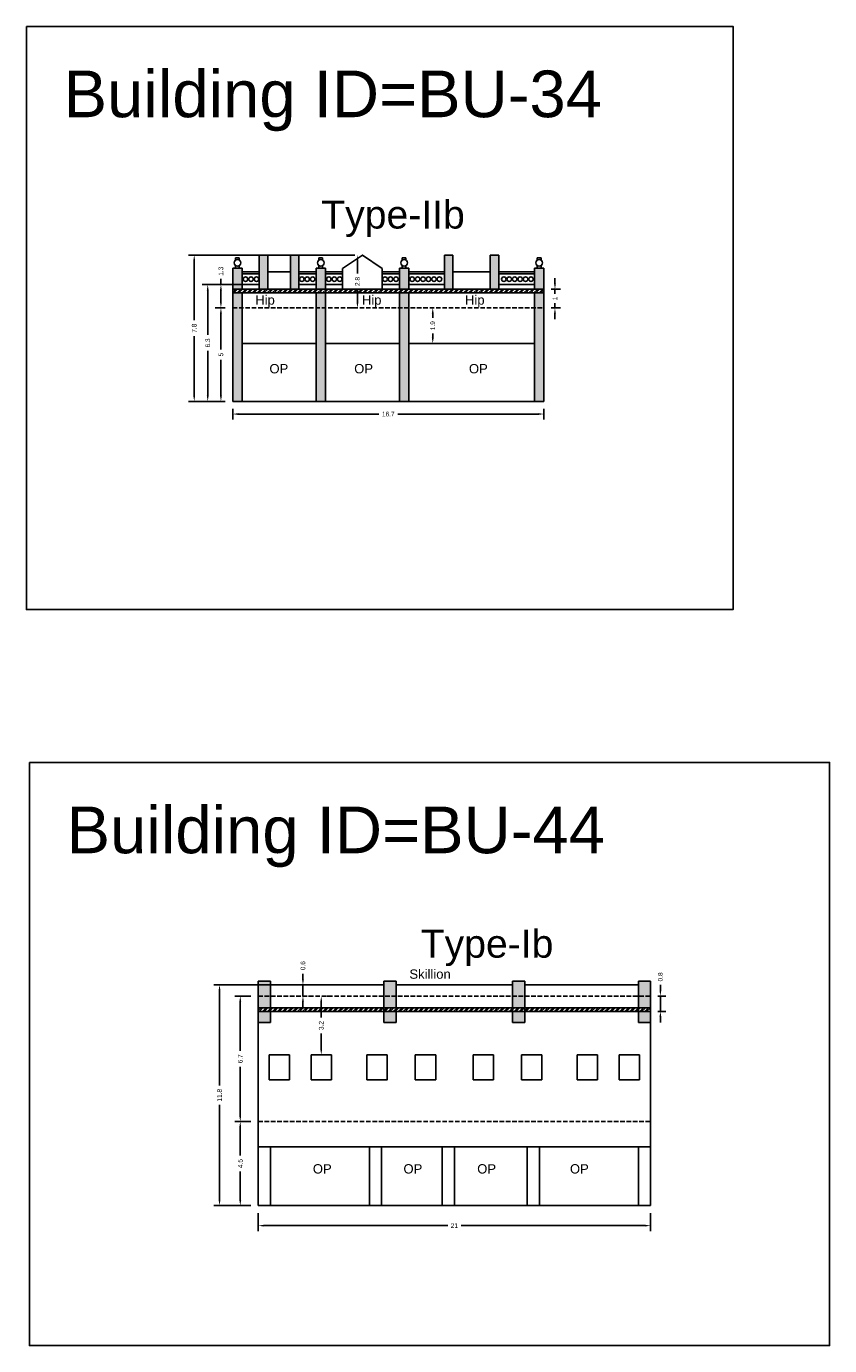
# Model space of a CAD drawing. Header units: metres. Extents: x 3416649 to 3417093, y -6712874 to -6712690.
# Tile 16 of 45: x 3416777 to 3416820, y -6712874 to -6712804. Entities that reach past the tile are written whole.
import ezdxf

# ---------------------------------------------------------------- set-up
doc = ezdxf.new("R2010")
doc.units = ezdxf.units.M
doc.linetypes.add('ACAD_ISO02W100', pattern=[15, 12, -3])
doc.layers.add('Dotted', color=7, linetype='ACAD_ISO02W100', plot=False)
doc.styles.get("Standard").update_dxf_attribs({"font": 'arial.ttf'})
doc.dimstyles.new('ISO-25', dxfattribs={"dimtxt": 0.25, "dimasz": 0.3, "dimexe": 0.3, "dimexo": 0.4, "dimgap": 0.2, "dimtad": 0, "dimdec": 1, "dimdsep": 46, "dimtxsty": 'Standard', "dimcen": 2.5, "dimadec": 0, "dimazin": 0, "dimtfac": 1, "dimtdec": 1, "dimtmove": 0, "dimatfit": 3, "dimfxl": 1, "dimarcsym": 0})

# ---------------------------------------------------------------- blocks, each defined once
blk = doc.blocks.new('*D290')
at = {"color": 0, "lineweight": -2, "transparency": 16777216}
for p, q in [((3416787.642, -6712824.335), (3416787.642, -6712824.915)), ((3416787.942, -6712824.615), (3416795.454, -6712824.615)), ((3416803.992, -6712824.615), (3416796.48, -6712824.615)), ((3416804.292, -6712824.335), (3416804.292, -6712824.915))]:
    blk.add_line(p, q, dxfattribs=at)
at = {"color": 0, "transparency": 16777216}
for points in [[(3416787.942, -6712824.565), (3416787.942, -6712824.665), (3416787.642, -6712824.615)], [(3416803.992, -6712824.565), (3416803.992, -6712824.665), (3416804.292, -6712824.615)]]:
    blk.add_solid(points, dxfattribs=at)
at = {"layer": 'Defpoints', "color": 0, "transparency": 16777216}
for p in [(3416787.642, -6712823.935), (3416804.292, -6712823.935), (3416804.292, -6712824.615)]:
    blk.add_point(p, dxfattribs=at)
at = {"color": 0, "transparency": 16777216, "insert": (3416795.967, -6712824.615), "char_height": 0.25, "attachment_point": 5}
blk.add_mtext('16.7', dxfattribs=at)
blk = doc.blocks.new('*D291')
at = {"color": 0, "lineweight": -2, "transparency": 16777216}
for p, q in [((3416787.242, -6712818.935), (3416786.707, -6712818.935)), ((3416787.007, -6712819.235), (3416787.007, -6712821.152)), ((3416787.007, -6712823.635), (3416787.007, -6712821.718)), ((3416787.242, -6712823.935), (3416786.707, -6712823.935))]:
    blk.add_line(p, q, dxfattribs=at)
at = {"color": 0, "transparency": 16777216}
for points in [[(3416786.957, -6712819.235), (3416787.057, -6712819.235), (3416787.007, -6712818.935)], [(3416786.957, -6712823.635), (3416787.057, -6712823.635), (3416787.007, -6712823.935)]]:
    blk.add_solid(points, dxfattribs=at)
at = {"layer": 'Defpoints', "color": 0, "transparency": 16777216}
for p in [(3416787.007, -6712818.935), (3416787.642, -6712818.935), (3416787.642, -6712823.935)]:
    blk.add_point(p, dxfattribs=at)
at = {"color": 0, "transparency": 16777216, "insert": (3416787.007, -6712821.435), "char_height": 0.25, "attachment_point": 5, "rotation": 90}
blk.add_mtext('5', dxfattribs=at)
blk = doc.blocks.new('*D292')
at = {"color": 0, "lineweight": -2, "transparency": 16777216}
for p, q in [((3416788.202, -6712817.685), (3416786.707, -6712817.685)), ((3416787.007, -6712817.685), (3416787.007, -6712817.385)), ((3416787.007, -6712818.635), (3416787.007, -6712817.985)), ((3416787.242, -6712818.935), (3416786.707, -6712818.935))]:
    blk.add_line(p, q, dxfattribs=at)
at = {"color": 0, "transparency": 16777216}
for points in [[(3416786.957, -6712817.985), (3416787.057, -6712817.985), (3416787.007, -6712817.685)], [(3416786.957, -6712818.635), (3416787.057, -6712818.635), (3416787.007, -6712818.935)]]:
    blk.add_solid(points, dxfattribs=at)
at = {"layer": 'Defpoints', "color": 0, "transparency": 16777216}
for p in [(3416787.007, -6712817.685), (3416788.602, -6712817.685), (3416787.642, -6712818.935)]:
    blk.add_point(p, dxfattribs=at)
at = {"color": 0, "transparency": 16777216, "insert": (3416787.007, -6712816.97), "char_height": 0.25, "attachment_point": 5, "rotation": 90}
blk.add_mtext('1.3', dxfattribs=at)
blk = doc.blocks.new('*D293')
at = {"color": 0, "lineweight": -2, "transparency": 16777216}
for p, q in [((3416794.182, -6712816.105), (3416794.015, -6712816.105)), ((3416794.315, -6712816.405), (3416794.315, -6712817.09)), ((3416794.315, -6712818.635), (3416794.315, -6712817.95)), ((3416794.182, -6712818.935), (3416794.015, -6712818.935))]:
    blk.add_line(p, q, dxfattribs=at)
at = {"color": 0, "transparency": 16777216}
for points in [[(3416794.265, -6712816.405), (3416794.365, -6712816.405), (3416794.315, -6712816.105)], [(3416794.265, -6712818.635), (3416794.365, -6712818.635), (3416794.315, -6712818.935)]]:
    blk.add_solid(points, dxfattribs=at)
at = {"layer": 'Defpoints', "color": 0, "transparency": 16777216}
for p in [(3416794.582, -6712816.105), (3416794.315, -6712818.935), (3416794.582, -6712818.935)]:
    blk.add_point(p, dxfattribs=at)
at = {"color": 0, "transparency": 16777216, "insert": (3416794.315, -6712817.52), "char_height": 0.25, "attachment_point": 5, "rotation": 90}
blk.add_mtext('2.8', dxfattribs=at)
blk = doc.blocks.new('*D294')
at = {"color": 0, "lineweight": -2, "transparency": 16777216}
for p, q in [((3416788.053, -6712817.685), (3416786, -6712817.685)), ((3416786.3, -6712817.985), (3416786.3, -6712820.382)), ((3416786.3, -6712823.635), (3416786.3, -6712821.239)), ((3416787.242, -6712823.935), (3416786, -6712823.935))]:
    blk.add_line(p, q, dxfattribs=at)
at = {"color": 0, "transparency": 16777216}
for points in [[(3416786.25, -6712817.985), (3416786.35, -6712817.985), (3416786.3, -6712817.685)], [(3416786.25, -6712823.635), (3416786.35, -6712823.635), (3416786.3, -6712823.935)]]:
    blk.add_solid(points, dxfattribs=at)
at = {"layer": 'Defpoints', "color": 0, "transparency": 16777216}
for p in [(3416786.3, -6712817.685), (3416788.453, -6712817.685), (3416787.642, -6712823.935)]:
    blk.add_point(p, dxfattribs=at)
at = {"color": 0, "transparency": 16777216, "insert": (3416786.3, -6712820.81), "char_height": 0.25, "attachment_point": 5, "rotation": 90}
blk.add_mtext('6.3', dxfattribs=at)
blk = doc.blocks.new('*D295')
at = {"color": 0, "lineweight": -2, "transparency": 16777216}
for p, q in [((3416794.182, -6712816.105), (3416785.278, -6712816.105)), ((3416785.578, -6712816.405), (3416785.578, -6712819.594)), ((3416785.578, -6712823.635), (3416785.578, -6712820.447)), ((3416787.242, -6712823.935), (3416785.278, -6712823.935))]:
    blk.add_line(p, q, dxfattribs=at)
at = {"color": 0, "transparency": 16777216}
for points in [[(3416785.528, -6712816.405), (3416785.628, -6712816.405), (3416785.578, -6712816.105)], [(3416785.528, -6712823.635), (3416785.628, -6712823.635), (3416785.578, -6712823.935)]]:
    blk.add_solid(points, dxfattribs=at)
at = {"layer": 'Defpoints', "color": 0, "transparency": 16777216}
for p in [(3416785.578, -6712816.105), (3416794.582, -6712816.105), (3416787.642, -6712823.935)]:
    blk.add_point(p, dxfattribs=at)
at = {"color": 0, "transparency": 16777216, "insert": (3416785.578, -6712820.02), "char_height": 0.25, "attachment_point": 5, "rotation": 90}
blk.add_mtext('7.8', dxfattribs=at)
blk = doc.blocks.new('*D296')
at = {"color": 0, "lineweight": -2, "transparency": 16777216}
for p, q in [((3416798.347, -6712819.235), (3416798.347, -6712819.469)), ((3416798.747, -6712818.935), (3416798.647, -6712818.935)), ((3416798.347, -6712820.535), (3416798.347, -6712820.301)), ((3416798.747, -6712820.835), (3416798.647, -6712820.835))]:
    blk.add_line(p, q, dxfattribs=at)
at = {"color": 0, "transparency": 16777216}
for points in [[(3416798.297, -6712819.235), (3416798.397, -6712819.235), (3416798.347, -6712818.935)], [(3416798.297, -6712820.535), (3416798.397, -6712820.535), (3416798.347, -6712820.835)]]:
    blk.add_solid(points, dxfattribs=at)
at = {"layer": 'Defpoints', "color": 0, "transparency": 16777216}
for p in [(3416798.347, -6712818.935), (3416798.347, -6712818.935), (3416798.347, -6712820.835)]:
    blk.add_point(p, dxfattribs=at)
at = {"color": 0, "transparency": 16777216, "insert": (3416798.347, -6712819.885), "char_height": 0.25, "attachment_point": 5, "rotation": 90}
blk.add_mtext('1.9', dxfattribs=at)
blk = doc.blocks.new('*D306')
at = {"color": 0, "lineweight": -2, "transparency": 16777216}
for p, q in [((3416804.692, -6712817.935), (3416805.189, -6712817.935)), ((3416804.889, -6712817.635), (3416804.889, -6712817.335)), ((3416804.889, -6712817.935), (3416804.889, -6712818.189)), ((3416804.889, -6712818.935), (3416804.889, -6712818.681)), ((3416804.692, -6712818.935), (3416805.189, -6712818.935)), ((3416804.889, -6712819.235), (3416804.889, -6712819.535))]:
    blk.add_line(p, q, dxfattribs=at)
at = {"color": 0, "transparency": 16777216}
for points in [[(3416804.839, -6712817.635), (3416804.939, -6712817.635), (3416804.889, -6712817.935)], [(3416804.839, -6712819.235), (3416804.939, -6712819.235), (3416804.889, -6712818.935)]]:
    blk.add_solid(points, dxfattribs=at)
at = {"layer": 'Defpoints', "color": 0, "transparency": 16777216}
for p in [(3416804.292, -6712817.935), (3416804.889, -6712817.935), (3416804.292, -6712818.935)]:
    blk.add_point(p, dxfattribs=at)
at = {"color": 0, "transparency": 16777216, "insert": (3416804.889, -6712818.435), "char_height": 0.25, "attachment_point": 5, "rotation": 90}
blk.add_mtext('1', dxfattribs=at)
blk = doc.blocks.new('*D373')
at = {"color": 0, "lineweight": -2, "transparency": 16777216}
for p, q in [((3416788.603, -6712862.478), (3416787.743, -6712862.478)), ((3416788.043, -6712862.778), (3416788.043, -6712864.294)), ((3416788.043, -6712866.678), (3416788.043, -6712865.161)), ((3416788.603, -6712866.978), (3416787.743, -6712866.978))]:
    blk.add_line(p, q, dxfattribs=at)
at = {"color": 0, "transparency": 16777216}
for points in [[(3416787.993, -6712862.778), (3416788.093, -6712862.778), (3416788.043, -6712862.478)], [(3416787.993, -6712866.678), (3416788.093, -6712866.678), (3416788.043, -6712866.978)]]:
    blk.add_solid(points, dxfattribs=at)
at = {"layer": 'Defpoints', "color": 0, "transparency": 16777216}
for p in [(3416788.043, -6712862.478), (3416789.003, -6712862.478), (3416789.003, -6712866.978)]:
    blk.add_point(p, dxfattribs=at)
at = {"color": 0, "transparency": 16777216, "insert": (3416788.043, -6712864.728), "char_height": 0.25, "attachment_point": 5, "rotation": 90}
blk.add_mtext('4.5', dxfattribs=at)
blk = doc.blocks.new('*D374')
at = {"color": 0, "lineweight": -2, "transparency": 16777216}
for p, q in [((3416788.603, -6712855.768), (3416787.743, -6712855.768)), ((3416788.043, -6712856.068), (3416788.043, -6712858.695)), ((3416788.043, -6712862.178), (3416788.043, -6712859.551)), ((3416788.603, -6712862.478), (3416787.743, -6712862.478))]:
    blk.add_line(p, q, dxfattribs=at)
at = {"color": 0, "transparency": 16777216}
for points in [[(3416787.993, -6712856.068), (3416788.093, -6712856.068), (3416788.043, -6712855.768)], [(3416787.993, -6712862.178), (3416788.093, -6712862.178), (3416788.043, -6712862.478)]]:
    blk.add_solid(points, dxfattribs=at)
at = {"layer": 'Defpoints', "color": 0, "transparency": 16777216}
for p in [(3416788.043, -6712855.768), (3416789.003, -6712855.768), (3416789.003, -6712862.478)]:
    blk.add_point(p, dxfattribs=at)
at = {"color": 0, "transparency": 16777216, "insert": (3416788.043, -6712859.123), "char_height": 0.25, "attachment_point": 5, "rotation": 90}
blk.add_mtext('6.7', dxfattribs=at)
blk = doc.blocks.new('*D375')
at = {"color": 0, "lineweight": -2, "transparency": 16777216}
for p, q in [((3416791.398, -6712854.868), (3416791.398, -6712854.568)), ((3416791.398, -6712855.768), (3416791.398, -6712855.168)), ((3416791.798, -6712855.168), (3416791.698, -6712855.168)), ((3416791.398, -6712856.068), (3416791.398, -6712856.368)), ((3416791.798, -6712855.768), (3416791.698, -6712855.768))]:
    blk.add_line(p, q, dxfattribs=at)
at = {"color": 0, "transparency": 16777216}
for points in [[(3416791.348, -6712854.868), (3416791.448, -6712854.868), (3416791.398, -6712855.168)], [(3416791.348, -6712856.068), (3416791.448, -6712856.068), (3416791.398, -6712855.768)]]:
    blk.add_solid(points, dxfattribs=at)
at = {"layer": 'Defpoints', "color": 0, "transparency": 16777216}
for p in [(3416791.398, -6712855.168), (3416791.398, -6712855.168), (3416791.398, -6712855.768)]:
    blk.add_point(p, dxfattribs=at)
at = {"color": 0, "transparency": 16777216, "insert": (3416791.398, -6712854.14), "char_height": 0.25, "attachment_point": 5, "rotation": 90}
blk.add_mtext('0.6', dxfattribs=at)
blk = doc.blocks.new('*D376')
at = {"color": 0, "lineweight": -2, "transparency": 16777216}
for p, q in [((3416792.378, -6712856.068), (3416792.378, -6712856.917)), ((3416792.778, -6712855.768), (3416792.678, -6712855.768)), ((3416792.378, -6712858.618), (3416792.378, -6712857.769)), ((3416792.778, -6712858.918), (3416792.678, -6712858.918))]:
    blk.add_line(p, q, dxfattribs=at)
at = {"color": 0, "transparency": 16777216}
for points in [[(3416792.328, -6712856.068), (3416792.428, -6712856.068), (3416792.378, -6712855.768)], [(3416792.328, -6712858.618), (3416792.428, -6712858.618), (3416792.378, -6712858.918)]]:
    blk.add_solid(points, dxfattribs=at)
at = {"layer": 'Defpoints', "color": 0, "transparency": 16777216}
for p in [(3416792.378, -6712855.768), (3416792.378, -6712855.768), (3416792.378, -6712858.918)]:
    blk.add_point(p, dxfattribs=at)
at = {"color": 0, "transparency": 16777216, "insert": (3416792.378, -6712857.343), "char_height": 0.25, "attachment_point": 5, "rotation": 90}
blk.add_mtext('3.2', dxfattribs=at)
blk = doc.blocks.new('*D377')
at = {"color": 0, "lineweight": -2, "transparency": 16777216}
for p, q in [((3416810.533, -6712855.468), (3416810.533, -6712855.168)), ((3416810.403, -6712855.768), (3416810.833, -6712855.768)), ((3416810.533, -6712856.588), (3416810.533, -6712855.768)), ((3416810.403, -6712856.588), (3416810.833, -6712856.588)), ((3416810.533, -6712856.888), (3416810.533, -6712857.188))]:
    blk.add_line(p, q, dxfattribs=at)
at = {"color": 0, "transparency": 16777216}
for points in [[(3416810.483, -6712855.468), (3416810.583, -6712855.468), (3416810.533, -6712855.768)], [(3416810.483, -6712856.888), (3416810.583, -6712856.888), (3416810.533, -6712856.588)]]:
    blk.add_solid(points, dxfattribs=at)
at = {"layer": 'Defpoints', "color": 0, "transparency": 16777216}
for p in [(3416810.003, -6712855.768), (3416810.533, -6712855.768), (3416810.003, -6712856.588)]:
    blk.add_point(p, dxfattribs=at)
at = {"color": 0, "transparency": 16777216, "insert": (3416810.533, -6712854.74), "char_height": 0.25, "attachment_point": 5, "rotation": 90}
blk.add_mtext('0.8', dxfattribs=at)
blk = doc.blocks.new('*D378')
at = {"color": 0, "lineweight": -2, "transparency": 16777216}
for p, q in [((3416789.003, -6712867.378), (3416789.003, -6712868.353)), ((3416810.003, -6712867.378), (3416810.003, -6712868.353)), ((3416789.303, -6712868.053), (3416799.146, -6712868.053)), ((3416809.703, -6712868.053), (3416799.86, -6712868.053))]:
    blk.add_line(p, q, dxfattribs=at)
at = {"color": 0, "transparency": 16777216}
for points in [[(3416789.303, -6712868.003), (3416789.303, -6712868.103), (3416789.003, -6712868.053)], [(3416809.703, -6712868.003), (3416809.703, -6712868.103), (3416810.003, -6712868.053)]]:
    blk.add_solid(points, dxfattribs=at)
at = {"layer": 'Defpoints', "color": 0, "transparency": 16777216}
for p in [(3416789.003, -6712866.978), (3416810.003, -6712866.978), (3416810.003, -6712868.053)]:
    blk.add_point(p, dxfattribs=at)
at = {"color": 0, "transparency": 16777216, "insert": (3416799.503, -6712868.053), "char_height": 0.25, "attachment_point": 5}
blk.add_mtext('21', dxfattribs=at)
blk = doc.blocks.new('*D379')
at = {"color": 0, "lineweight": -2, "transparency": 16777216}
for p, q in [((3416789.782, -6712855.168), (3416786.633, -6712855.168)), ((3416786.933, -6712855.468), (3416786.933, -6712860.56)), ((3416786.933, -6712866.678), (3416786.933, -6712861.586)), ((3416788.603, -6712866.978), (3416786.633, -6712866.978))]:
    blk.add_line(p, q, dxfattribs=at)
at = {"color": 0, "transparency": 16777216}
for points in [[(3416786.883, -6712855.468), (3416786.983, -6712855.468), (3416786.933, -6712855.168)], [(3416786.883, -6712866.678), (3416786.983, -6712866.678), (3416786.933, -6712866.978)]]:
    blk.add_solid(points, dxfattribs=at)
at = {"layer": 'Defpoints', "color": 0, "transparency": 16777216}
for p in [(3416786.933, -6712855.168), (3416790.182, -6712855.168), (3416789.003, -6712866.978)]:
    blk.add_point(p, dxfattribs=at)
at = {"color": 0, "transparency": 16777216, "insert": (3416786.933, -6712861.073), "char_height": 0.25, "attachment_point": 5, "rotation": 90}
blk.add_mtext('11.8', dxfattribs=at)

msp = doc.modelspace()

# ---------------------------------------------------------------- hatches: boundary and pattern name
h = msp.add_hatch(color=256)
h.dxf.hatch_style = 1
h.paths.add_polyline_path([(3416789.512, -6712816.105), (3416789.062, -6712816.105), (3416789.062, -6712817.935), (3416789.512, -6712817.935)])
h.paths.add_polyline_path([(3416791.182, -6712816.105), (3416790.732, -6712816.105), (3416790.732, -6712817.935), (3416791.182, -6712817.935)])
h.paths.add_polyline_path([(3416792.602, -6712816.805), (3416792.102, -6712816.805), (3416792.102, -6712817.935), (3416792.602, -6712817.935)])
h.paths.add_polyline_path([(3416792.602, -6712818.135), (3416792.102, -6712818.135), (3416792.102, -6712818.935), (3416792.602, -6712818.935)])
h.paths.add_polyline_path([(3416792.602, -6712818.935), (3416792.102, -6712818.935), (3416792.102, -6712823.935), (3416792.602, -6712823.935)])
h.paths.add_polyline_path([(3416797.062, -6712816.805), (3416796.562, -6712816.805), (3416796.562, -6712817.935), (3416797.062, -6712817.935)])
h.paths.add_polyline_path([(3416797.062, -6712818.135), (3416796.562, -6712818.135), (3416796.562, -6712818.935), (3416797.062, -6712818.935)])
h.paths.add_polyline_path([(3416797.062, -6712818.935), (3416796.562, -6712818.935), (3416796.562, -6712823.935), (3416797.062, -6712823.935)])
h.paths.add_polyline_path([(3416799.427, -6712816.105), (3416798.977, -6712816.105), (3416798.977, -6712817.935), (3416799.427, -6712817.935)])
h.paths.add_polyline_path([(3416801.877, -6712816.105), (3416801.427, -6712816.105), (3416801.427, -6712817.935), (3416801.877, -6712817.935)])
h.paths.add_polyline_path([(3416804.292, -6712816.805), (3416803.792, -6712816.805), (3416803.792, -6712817.935), (3416804.292, -6712817.935)])
h.paths.add_polyline_path([(3416804.292, -6712818.135), (3416803.792, -6712818.135), (3416803.792, -6712818.935), (3416804.292, -6712818.935)])
h.paths.add_polyline_path([(3416804.292, -6712818.935), (3416803.792, -6712818.935), (3416803.792, -6712823.935), (3416804.292, -6712823.935)])
h = msp.add_hatch(color=256)
h.dxf.hatch_style = 1
h.paths.add_polyline_path([(3416788.142, -6712818.935), (3416787.642, -6712818.935), (3416787.642, -6712823.935), (3416788.142, -6712823.935)])
h.paths.add_polyline_path([(3416788.142, -6712818.135), (3416787.642, -6712818.135), (3416787.642, -6712818.935), (3416788.142, -6712818.935)])
h.paths.add_polyline_path([(3416788.142, -6712816.805), (3416787.642, -6712816.805), (3416787.642, -6712817.935), (3416788.142, -6712817.935)])
h = msp.add_hatch()
h.set_pattern_fill('ANSI32', color=256, scale=0.02)
h.set_pattern_definition([(45, (-19.98373, 0), (-0.134703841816, 0.134703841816), []), (45, (-19.89393, 0), (-0.134703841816, 0.134703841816), [])])
h.paths.add_polyline_path([(3416804.292, -6712817.935), (3416792.102, -6712817.935), (3416787.642, -6712817.935), (3416787.642, -6712818.135), (3416792.602, -6712818.135), (3416804.292, -6712818.135)])
h = msp.add_hatch(color=256)
h.dxf.hatch_style = 1
h.paths.add_polyline_path([(3416789.653, -6712854.968), (3416789.003, -6712854.968), (3416789.003, -6712855.768), (3416789.653, -6712855.768)])
h.paths.add_polyline_path([(3416789.653, -6712855.768), (3416789.003, -6712855.768), (3416789.003, -6712856.388), (3416789.653, -6712856.388)])
h.paths.add_polyline_path([(3416796.383, -6712854.968), (3416795.733, -6712854.968), (3416795.733, -6712855.768), (3416796.383, -6712855.768)])
h.paths.add_polyline_path([(3416796.383, -6712855.768), (3416795.733, -6712855.768), (3416795.733, -6712856.388), (3416796.383, -6712856.388)])
h.paths.add_polyline_path([(3416803.273, -6712854.968), (3416802.623, -6712854.968), (3416802.623, -6712855.768), (3416803.273, -6712855.768)])
h.paths.add_polyline_path([(3416803.273, -6712855.768), (3416802.623, -6712855.768), (3416802.623, -6712856.388), (3416803.273, -6712856.388)])
h.paths.add_polyline_path([(3416810.003, -6712854.968), (3416809.353, -6712854.968), (3416809.353, -6712855.768), (3416810.003, -6712855.768)])
h.paths.add_polyline_path([(3416810.003, -6712855.768), (3416809.353, -6712855.768), (3416809.353, -6712856.388), (3416810.003, -6712856.388)])
h = msp.add_hatch()
h.set_pattern_fill('ANSI32', color=256, scale=0.02)
h.set_pattern_definition([(45, (-18.44583, 1.33), (-0.134703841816, 0.134703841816), []), (45, (-18.35603, 1.33), (-0.134703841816, 0.134703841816), [])])
h.paths.add_polyline_path([(3416789.003, -6712856.388), (3416789.003, -6712856.588), (3416810.003, -6712856.588), (3416810.003, -6712856.388)])
h = msp.add_hatch(color=256)
h.dxf.hatch_style = 1
h.paths.add_polyline_path([(3416789.003, -6712856.588), (3416789.653, -6712856.588), (3416789.653, -6712857.188), (3416789.003, -6712857.188)])
h.paths.add_polyline_path([(3416795.733, -6712856.588), (3416796.383, -6712856.588), (3416796.383, -6712857.188), (3416795.733, -6712857.188)])
h = msp.add_hatch(color=256)
h.dxf.hatch_style = 1
h.paths.add_polyline_path([(3416810.003, -6712856.588), (3416809.353, -6712856.588), (3416809.353, -6712857.188), (3416810.003, -6712857.188)])
h.paths.add_polyline_path([(3416802.623, -6712856.588), (3416802.623, -6712857.188), (3416803.273, -6712857.188), (3416803.273, -6712856.588)])

# ---------------------------------------------------------------- linework, layer by layer
for points in [[(3416776.593, -6712803.867), (3416814.424, -6712803.867), (3416814.424, -6712835.078), (3416776.593, -6712835.078)], [(3416792.102, -6712820.835), (3416788.142, -6712820.835), (3416788.142, -6712823.935), (3416792.102, -6712823.935)], [(3416797.062, -6712820.835), (3416803.792, -6712820.835), (3416803.792, -6712823.935), (3416797.062, -6712823.935)], [(3416776.754, -6712843.261), (3416819.592, -6712843.261), (3416819.592, -6712874.473), (3416776.754, -6712874.473)], [(3416795.913, -6712858.918), (3416794.823, -6712858.918), (3416794.823, -6712860.248), (3416795.913, -6712860.248)], [(3416789.653, -6712863.828), (3416794.953, -6712863.828), (3416794.953, -6712866.978), (3416789.653, -6712866.978)], [(3416795.603, -6712863.828), (3416798.853, -6712863.828), (3416798.853, -6712866.978), (3416795.603, -6712866.978)]]:
    msp.add_lwpolyline(points, close=True)
for points in [[(3416787.792, -6712816.383), (3416787.792, -6712816.249)], [(3416787.992, -6712816.249), (3416787.792, -6712816.249)], [(3416787.992, -6712816.383), (3416787.992, -6712816.249)], [(3416789.062, -6712816.105), (3416789.062, -6712817.935)], [(3416789.062, -6712816.105), (3416789.512, -6712816.105)], [(3416789.512, -6712816.105), (3416789.512, -6712817.935)], [(3416790.732, -6712816.105), (3416790.732, -6712817.935)], [(3416790.732, -6712816.105), (3416791.182, -6712816.105)], [(3416791.182, -6712816.105), (3416791.182, -6712817.935)], [(3416792.252, -6712816.383), (3416792.252, -6712816.249)], [(3416792.452, -6712816.249), (3416792.252, -6712816.249)], [(3416792.452, -6712816.383), (3416792.452, -6712816.249)], [(3416793.522, -6712816.825), (3416794.582, -6712816.105), (3416795.642, -6712816.825)], [(3416796.712, -6712816.383), (3416796.712, -6712816.249)], [(3416796.912, -6712816.249), (3416796.712, -6712816.249)], [(3416796.912, -6712816.383), (3416796.912, -6712816.249)], [(3416798.977, -6712816.105), (3416798.977, -6712817.935)], [(3416799.427, -6712816.105), (3416798.977, -6712816.105)], [(3416799.427, -6712816.105), (3416799.427, -6712817.935)], [(3416801.427, -6712816.105), (3416801.427, -6712817.935)], [(3416801.427, -6712816.105), (3416801.877, -6712816.105)], [(3416801.877, -6712816.105), (3416801.877, -6712817.935)], [(3416803.942, -6712816.383), (3416803.942, -6712816.249)], [(3416804.142, -6712816.249), (3416803.942, -6712816.249)], [(3416804.142, -6712816.383), (3416804.142, -6712816.249)], [(3416787.642, -6712816.805), (3416787.642, -6712823.935)], [(3416787.642, -6712816.805), (3416788.142, -6712816.805)], [(3416787.642, -6712816.805), (3416788.142, -6712816.805)], [(3416787.792, -6712816.805), (3416787.792, -6712816.671)], [(3416787.992, -6712816.805), (3416787.992, -6712816.671)], [(3416788.142, -6712816.805), (3416788.142, -6712817.935)], [(3416788.142, -6712817.005), (3416789.062, -6712817.005)], [(3416788.142, -6712817.105), (3416789.062, -6712817.105)], [(3416789.512, -6712817.005), (3416790.732, -6712817.005)], [(3416791.182, -6712817.005), (3416792.102, -6712817.005)], [(3416791.182, -6712817.105), (3416792.102, -6712817.105)], [(3416792.102, -6712816.805), (3416792.102, -6712817.935)], [(3416792.102, -6712816.805), (3416792.602, -6712816.805)], [(3416792.102, -6712816.805), (3416792.602, -6712816.805)], [(3416792.252, -6712816.805), (3416792.252, -6712816.671)], [(3416792.452, -6712816.805), (3416792.452, -6712816.671)], [(3416792.602, -6712816.805), (3416792.602, -6712817.935)], [(3416792.602, -6712817.005), (3416793.522, -6712817.005)], [(3416792.602, -6712817.105), (3416793.522, -6712817.105)], [(3416793.522, -6712816.825), (3416793.522, -6712817.935)], [(3416795.642, -6712816.825), (3416795.642, -6712817.935)], [(3416795.642, -6712817.005), (3416796.562, -6712817.005)], [(3416795.642, -6712817.105), (3416796.562, -6712817.105)], [(3416796.562, -6712816.805), (3416796.562, -6712817.935)], [(3416796.562, -6712816.805), (3416797.062, -6712816.805)], [(3416796.712, -6712816.805), (3416796.712, -6712816.671)], [(3416796.912, -6712816.805), (3416796.912, -6712816.671)], [(3416797.062, -6712816.805), (3416797.062, -6712817.935)], [(3416798.977, -6712817.005), (3416797.062, -6712817.005)], [(3416798.977, -6712817.105), (3416797.062, -6712817.105)], [(3416801.427, -6712817.005), (3416799.427, -6712817.005)], [(3416801.877, -6712817.005), (3416803.792, -6712817.005)], [(3416801.877, -6712817.105), (3416803.792, -6712817.105)], [(3416803.792, -6712816.805), (3416803.792, -6712817.935)], [(3416803.792, -6712816.805), (3416804.292, -6712816.805)], [(3416803.942, -6712816.805), (3416803.942, -6712816.671)], [(3416804.142, -6712816.805), (3416804.142, -6712816.671)], [(3416804.292, -6712816.805), (3416804.292, -6712823.935)], [(3416787.642, -6712817.935), (3416792.602, -6712817.935)], [(3416788.142, -6712817.685), (3416789.062, -6712817.685)], [(3416791.182, -6712817.685), (3416792.102, -6712817.685)], [(3416792.102, -6712817.935), (3416804.292, -6712817.935)], [(3416792.602, -6712817.685), (3416793.522, -6712817.685)], [(3416795.642, -6712817.685), (3416796.562, -6712817.685)], [(3416798.977, -6712817.685), (3416797.062, -6712817.685)], [(3416801.877, -6712817.685), (3416803.792, -6712817.685)], [(3416787.642, -6712818.135), (3416792.602, -6712818.135)], [(3416788.142, -6712818.135), (3416788.142, -6712823.935)], [(3416792.102, -6712818.135), (3416804.292, -6712818.135)], [(3416792.102, -6712818.135), (3416792.102, -6712823.935)], [(3416792.602, -6712818.135), (3416792.602, -6712823.935)], [(3416796.562, -6712818.135), (3416796.562, -6712823.935)], [(3416797.062, -6712818.135), (3416797.062, -6712823.935)], [(3416803.792, -6712818.135), (3416803.792, -6712823.935)], [(3416788.142, -6712820.835), (3416792.102, -6712820.835)], [(3416792.602, -6712820.835), (3416796.562, -6712820.835)], [(3416797.062, -6712820.835), (3416803.792, -6712820.835)], [(3416787.642, -6712823.935), (3416792.602, -6712823.935)], [(3416792.102, -6712823.935), (3416804.292, -6712823.935)], [(3416789.003, -6712866.978), (3416789.003, -6712854.968)], [(3416789.003, -6712854.968), (3416789.653, -6712854.968)], [(3416789.653, -6712857.188), (3416789.653, -6712854.968)], [(3416789.653, -6712855.168), (3416795.733, -6712855.168)], [(3416795.733, -6712857.188), (3416795.733, -6712854.968)], [(3416795.733, -6712854.968), (3416796.383, -6712854.968)], [(3416796.383, -6712857.188), (3416796.383, -6712854.968)], [(3416796.383, -6712855.168), (3416802.623, -6712855.168)], [(3416798.503, -6712855.168), (3416797.413, -6712855.168)], [(3416802.623, -6712857.188), (3416802.623, -6712854.968)], [(3416802.623, -6712854.968), (3416803.273, -6712854.968)], [(3416803.273, -6712857.188), (3416803.273, -6712854.968)], [(3416803.273, -6712855.168), (3416809.353, -6712855.168)], [(3416809.353, -6712857.188), (3416809.353, -6712854.968)], [(3416809.353, -6712854.968), (3416810.003, -6712854.968)], [(3416810.003, -6712866.978), (3416810.003, -6712854.968)], [(3416789.003, -6712856.388), (3416810.003, -6712856.388)], [(3416789.003, -6712856.588), (3416810.003, -6712856.588)], [(3416789.003, -6712857.188), (3416789.653, -6712857.188)], [(3416795.733, -6712857.188), (3416796.383, -6712857.188)], [(3416802.623, -6712857.188), (3416803.273, -6712857.188)], [(3416809.353, -6712857.188), (3416810.003, -6712857.188)], [(3416789.593, -6712860.248), (3416789.593, -6712858.918)], [(3416790.683, -6712858.918), (3416789.593, -6712858.918)], [(3416790.683, -6712860.248), (3416790.683, -6712858.918)], [(3416791.833, -6712860.248), (3416791.833, -6712858.918)], [(3416792.923, -6712858.918), (3416791.833, -6712858.918)], [(3416792.923, -6712860.248), (3416792.923, -6712858.918)], [(3416797.413, -6712860.248), (3416797.413, -6712858.918)], [(3416798.503, -6712858.918), (3416797.413, -6712858.918)], [(3416798.503, -6712860.248), (3416798.503, -6712858.918)], [(3416800.503, -6712860.248), (3416800.503, -6712858.918)], [(3416800.503, -6712858.918), (3416801.593, -6712858.918)], [(3416801.593, -6712860.248), (3416801.593, -6712858.918)], [(3416803.093, -6712860.248), (3416803.093, -6712858.918)], [(3416803.093, -6712858.918), (3416804.183, -6712858.918)], [(3416804.183, -6712860.248), (3416804.183, -6712858.918)], [(3416806.083, -6712860.248), (3416806.083, -6712858.918)], [(3416806.083, -6712858.918), (3416807.173, -6712858.918)], [(3416807.173, -6712860.248), (3416807.173, -6712858.918)], [(3416808.323, -6712860.248), (3416808.323, -6712858.918)], [(3416808.323, -6712858.918), (3416809.413, -6712858.918)], [(3416809.413, -6712860.248), (3416809.413, -6712858.918)], [(3416790.683, -6712860.248), (3416789.593, -6712860.248)], [(3416792.923, -6712860.248), (3416791.833, -6712860.248)], [(3416798.503, -6712860.248), (3416797.413, -6712860.248)], [(3416800.503, -6712860.248), (3416801.593, -6712860.248)], [(3416803.093, -6712860.248), (3416804.183, -6712860.248)], [(3416806.083, -6712860.248), (3416807.173, -6712860.248)], [(3416808.323, -6712860.248), (3416809.413, -6712860.248)], [(3416789.003, -6712863.828), (3416810.003, -6712863.828)], [(3416789.653, -6712863.828), (3416789.653, -6712866.978)], [(3416794.953, -6712863.828), (3416794.953, -6712866.978)], [(3416795.603, -6712863.828), (3416795.603, -6712866.978)], [(3416798.853, -6712863.828), (3416798.853, -6712866.978)], [(3416799.503, -6712863.828), (3416799.503, -6712866.978)], [(3416803.403, -6712863.828), (3416803.403, -6712866.978)], [(3416804.053, -6712863.828), (3416804.053, -6712866.978)], [(3416809.353, -6712863.828), (3416809.353, -6712866.978)], [(3416789.003, -6712866.978), (3416810.003, -6712866.978)]]:
    msp.add_lwpolyline(points)
for centre, radius in [((3416787.892, -6712816.527), 0.176), ((3416792.352, -6712816.527), 0.176), ((3416796.812, -6712816.527), 0.176), ((3416804.042, -6712816.527), 0.176), ((3416788.326, -6712817.395), 0.122), ((3416788.617, -6712817.395), 0.122), ((3416788.909, -6712817.395), 0.122), ((3416791.336, -6712817.395), 0.122), ((3416791.627, -6712817.395), 0.122), ((3416791.919, -6712817.395), 0.122), ((3416792.786, -6712817.395), 0.122), ((3416793.077, -6712817.395), 0.122), ((3416793.369, -6712817.395), 0.122), ((3416795.796, -6712817.395), 0.122), ((3416796.087, -6712817.395), 0.122), ((3416796.379, -6712817.395), 0.122), ((3416797.246, -6712817.395), 0.122), ((3416797.537, -6712817.395), 0.122), ((3416797.829, -6712817.395), 0.122), ((3416798.12, -6712817.395), 0.122), ((3416798.412, -6712817.395), 0.122), ((3416798.704, -6712817.395), 0.122), ((3416802.151, -6712817.395), 0.122), ((3416802.442, -6712817.395), 0.122), ((3416802.734, -6712817.395), 0.122), ((3416803.026, -6712817.395), 0.122), ((3416803.317, -6712817.395), 0.122), ((3416803.609, -6712817.395), 0.122)]:
    msp.add_circle(centre, radius)
at = {"layer": 'Dotted', "ltscale": 0.02}
for points in [[(3416787.642, -6712818.935), (3416804.292, -6712818.935)], [(3416789.003, -6712855.768), (3416810.003, -6712855.768)], [(3416789.003, -6712862.478), (3416810.003, -6712862.478)]]:
    msp.add_lwpolyline(points, dxfattribs=at)

# ---------------------------------------------------------------- texts
at = {"attachment_point": 1}
for s, width, heights, insert, char_height in [('Building ID=BU-34', 67.86454, [0.517], (3416778.582, -6712806.228), 2.5), ('Type-IIb', 9.99112, [0.517], (3416792.377, -6712813.187), 1.5), ('Hip', 1.17554, [0], (3416788.845, -6712818.26), 0.5), ('Hip', 1.17554, [0], (3416794.553, -6712818.26), 0.5), ('Hip', 1.17554, [0], (3416800.074, -6712818.26), 0.5), ('OP', 1.17554, [0], (3416789.605, -6712821.938), 0.5), ('OP', 1.17554, [0], (3416794.142, -6712821.938), 0.5), ('OP', 1.17554, [0], (3416800.284, -6712821.938), 0.5), ('Building ID=BU-44', 67.86454, [0.517], (3416778.743, -6712845.622), 2.5), ('Type-Ib', 9.99112, [0.517], (3416797.702, -6712852.211), 1.5), ('Skillion', 1.17554, [0], (3416797.098, -6712854.338), 0.5), ('OP', 1.17554, [0], (3416791.928, -6712864.762), 0.5), ('OP', 1.17554, [0], (3416796.779, -6712864.762), 0.5), ('OP', 1.17554, [0], (3416800.727, -6712864.762), 0.5), ('OP', 1.17554, [0], (3416805.691, -6712864.762), 0.5)]:
    msp.add_mtext_dynamic_manual_height_columns(s, width=width, gutter_width=12.5, heights=heights, dxfattribs=dict(at, insert=insert, char_height=char_height))

# ---------------------------------------------------------------- dimensions: what is measured, and where the dimension line sits
for base, p1, p2, picture, middle in [((3416785.578, -6712816.105), (3416787.642, -6712823.935), (3416794.582, -6712816.105), '*D295', (3416785.578, -6712820.02)), ((3416794.315, -6712818.935), (3416794.582, -6712816.105), (3416794.582, -6712818.935), '*D293', (3416794.315, -6712817.52)), ((3416787.007372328, -6712817.685333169), (3416787.642274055, -6712818.935333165), (3416788.602274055, -6712817.685333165), '*D292', (3416787.007372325, -6712816.969524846)), ((3416786.299743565, -6712817.685333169), (3416787.642274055, -6712823.935333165), (3416788.45333201, -6712817.685333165), '*D294', (3416786.299743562, -6712820.810333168)), ((3416804.889, -6712817.935), (3416804.292, -6712818.935), (3416804.292, -6712817.935), '*D306', (3416804.889, -6712818.435)), ((3416787.007, -6712818.935), (3416787.642, -6712823.935), (3416787.642, -6712818.935), '*D291', (3416787.007, -6712821.435)), ((3416798.347, -6712818.935), (3416798.347, -6712820.835), (3416798.347, -6712818.935), '*D296', (3416798.347, -6712819.885)), ((3416791.398, -6712855.168), (3416791.398, -6712855.768), (3416791.398, -6712855.168), '*D375', (3416791.398, -6712854.14)), ((3416810.533, -6712855.768), (3416810.003, -6712856.588), (3416810.003, -6712855.768), '*D377', (3416810.533, -6712854.74)), ((3416786.933, -6712855.168), (3416789.003, -6712866.978), (3416790.182, -6712855.168), '*D379', (3416786.933, -6712861.073)), ((3416788.043, -6712855.768), (3416789.003, -6712862.478), (3416789.003, -6712855.768), '*D374', (3416788.043, -6712859.123)), ((3416792.377568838, -6712855.767768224), (3416792.377568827, -6712858.91776822), (3416792.377568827, -6712855.76776822), '*D376', (3416792.377568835, -6712857.342768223)), ((3416788.043, -6712862.478), (3416789.003, -6712866.978), (3416789.003, -6712862.478), '*D373', (3416788.043, -6712864.728))]:
    dim = msp.add_linear_dim(base=base, p1=p1, p2=p2, angle=90, dimstyle='ISO-25')
    dim.commit()
    dim.dimension.update_dxf_attribs({"geometry": picture, "text_midpoint": middle})
for base, p1, p2, picture, middle in [((3416804.292274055, -6712824.615327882), (3416787.642274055, -6712823.935333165), (3416804.292274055, -6712823.935333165), '*D290', (3416795.967274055, -6712824.615327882)), ((3416810.003, -6712868.053), (3416789.003, -6712866.978), (3416810.003, -6712866.978), '*D378', (3416799.503, -6712868.053))]:
    dim = msp.add_linear_dim(base=base, p1=p1, p2=p2, dimstyle='ISO-25')
    dim.commit()
    dim.dimension.update_dxf_attribs({"geometry": picture, "text_midpoint": middle})

doc.saveas('drawing.dxf')
